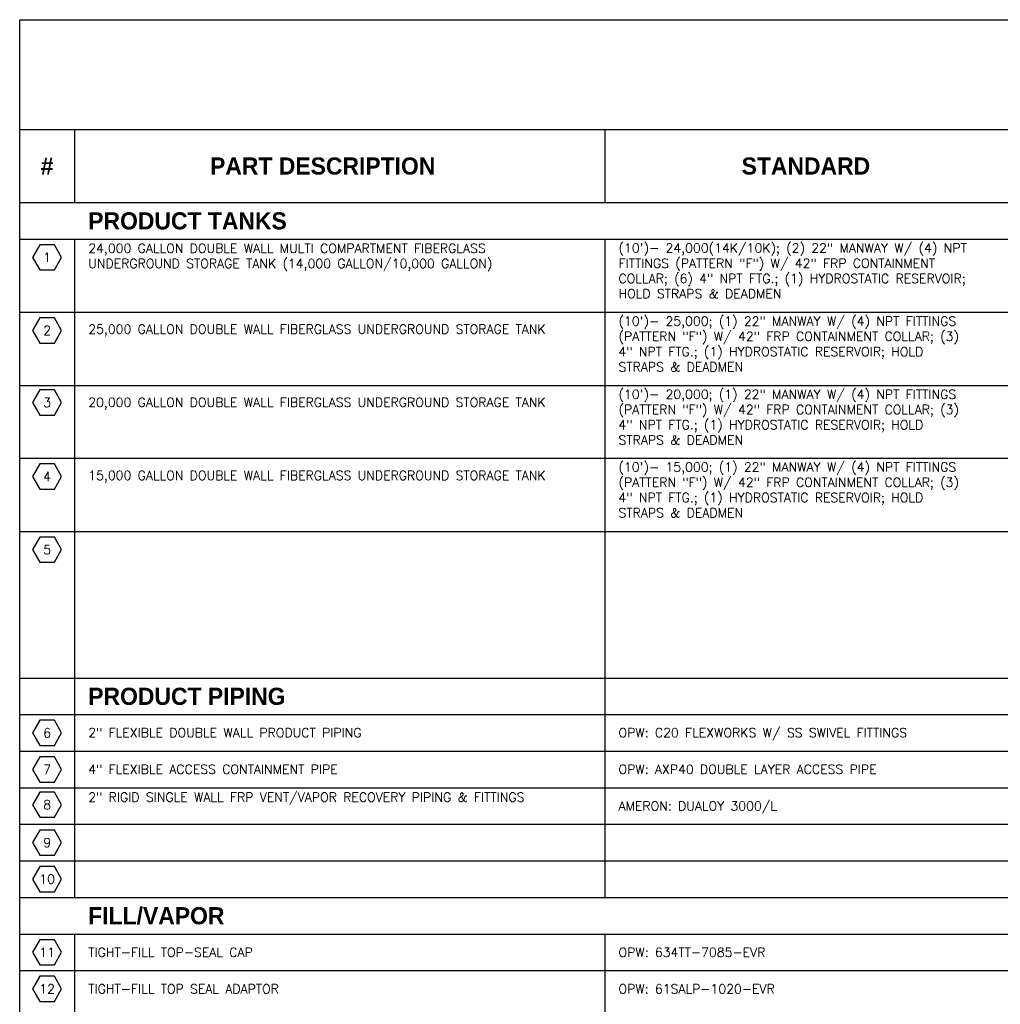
# Model space of a CAD drawing. Extents: x -1887 to -343, y 271 to 1873.
# Tile 3 of 4: x -1875 to -1231, y 1227 to 1873. Entities that reach past the tile are written whole.
import ezdxf
from ezdxf.enums import TextEntityAlignment as Align

# ---------------------------------------------------------------- set-up
doc = ezdxf.new("R2010")
doc.units = 0
doc.header["$MEASUREMENT"] = 0
doc.layers.get('0').update_dxf_attribs({"linetype": 'CONTINUOUS'})
for name, color, linetype in [('TABLE', 4, 'CONTINUOUS'), ('TABLE-BDR', 6, 'CONTINUOUS'), ('TEXT', 3, 'CONTINUOUS')]:
    doc.layers.add(name, color=color, linetype=linetype)
doc.styles.add('BOLD', font='bold.shx')
doc.styles.add('SIMPLEX', font='simplex')

# ---------------------------------------------------------------- blocks, each defined once
blk = doc.blocks.new('HEX')
at = {"color": 3}
blk.add_lwpolyline([(-0.0577, 0.1), (-0.1155, 0), (-0.0577, -0.1), (0.0577, -0.1), (0.1155, 0), (0.0577, 0.1)], close=True, dxfattribs=at)
at = {"color": 3, "style": 'SIMPLEX'}
blk.add_attdef('D#', text='', height=0.08, dxfattribs=at).set_placement((0, 0), align=Align.MIDDLE)

msp = doc.modelspace()

# ---------------------------------------------------------------- linework, layer by layer
at = {"layer": 'TABLE', "color": 4, "linetype": 'Continuous'}
for p, q in [((-1839.09, 1800.82), (-1839.09, 1752.85)), ((-1491.09, 1800.82), (-1491.09, 1752.85)), ((-1875.09, 1752.82), (-1115.09, 1752.82)), ((-1875.09, 1728.82), (-1115.09, 1728.82)), ((-1839.09, 1728.86), (-1839.09, 1440.82)), ((-1491.09, 1728.86), (-1491.09, 1440.82)), ((-1875.09, 1680.82), (-1115.09, 1680.82)), ((-1875.09, 1632.82), (-1115.09, 1632.82)), ((-1875.09, 1585.06), (-1115.09, 1585.06)), ((-1875.09, 1537.06), (-1115.09, 1537.06)), ((-1875.09, 1440.82), (-1115.09, 1440.82)), ((-1839.09, 1440.82), (-1839.09, 1369.06)), ((-1491.09, 1440.82), (-1491.09, 1296.82)), ((-1875.09, 1416.82), (-1115.09, 1416.82)), ((-1875.09, 1392.82), (-1115.09, 1392.82)), ((-1875.09, 1368.82), (-1115.09, 1368.82)), ((-1839.09, 1369.06), (-1839.09, 1296.82)), ((-1875.09, 1344.82), (-1115.09, 1344.82)), ((-1875.09, 1320.82), (-1115.09, 1320.82)), ((-1875.09, 1296.82), (-1115.09, 1296.82)), ((-1875.09, 1272.82), (-1115.09, 1272.82)), ((-1839.09, 1272.82), (-1839.09, 552.82)), ((-1491.09, 1272.82), (-1491.09, 552.82)), ((-1875.09, 1248.82), (-1115.09, 1248.82))]:
    msp.add_line(p, q, dxfattribs=at)
at = {"layer": 'TABLE-BDR', "color": 6}
msp.add_line((-1875.09, 1800.82), (-355.09, 1800.82), dxfattribs=at)
msp.add_lwpolyline([(-1875.09, 288.82), (-1875.09, 1872.82), (-355.09, 1872.82), (-355.09, 288.82)], close=True, dxfattribs=at)

# ---------------------------------------------------------------- block references
at = {"layer": 'TEXT'}
ref = msp.add_blockref('HEX', (-1857.09, 1716.82), dxfattribs=dict(at, xscale=82.51908022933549, yscale=82.51908022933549, zscale=82.51908022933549))
ref.add_attrib('D#', '1', dxfattribs={"layer": '0', "height": 6, "style": 'SIMPLEX'}).set_placement((-1857.09, 1716.82), align=Align.MIDDLE)
ref = msp.add_blockref('HEX', (-1857.09, 1668.82), dxfattribs=dict(at, xscale=82.51908022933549, yscale=82.51908022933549, zscale=82.51908022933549))
ref.add_attrib('D#', '2', dxfattribs={"layer": '0', "height": 6, "style": 'SIMPLEX'}).set_placement((-1857.09, 1668.82), align=Align.MIDDLE)
ref = msp.add_blockref('HEX', (-1857.09, 1621.65), dxfattribs=dict(at, xscale=82.51908022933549, yscale=82.51908022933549, zscale=82.51908022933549))
ref.add_attrib('D#', '3', dxfattribs={"layer": '0', "height": 6, "style": 'SIMPLEX'}).set_placement((-1857.09, 1621.65), align=Align.MIDDLE)
ref = msp.add_blockref('HEX', (-1857.09, 1573.06), dxfattribs=dict(at, xscale=82.51908022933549, yscale=82.51908022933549, zscale=82.51908022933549))
ref.add_attrib('D#', '4', dxfattribs={"layer": '0', "height": 6, "style": 'SIMPLEX'}).set_placement((-1857.09, 1573.06), align=Align.MIDDLE)
ref = msp.add_blockref('HEX', (-1857.09, 1525.06), dxfattribs=dict(at, xscale=82.51908022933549, yscale=82.51908022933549, zscale=82.51908022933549))
ref.add_attrib('D#', '5', dxfattribs={"layer": '0', "height": 6, "style": 'SIMPLEX'}).set_placement((-1857.09, 1525.06), align=Align.MIDDLE)
ref = msp.add_blockref('HEX', (-1857.09, 1404.82), dxfattribs=dict(at, xscale=82.51908022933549, yscale=82.51908022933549, zscale=82.51908022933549))
ref.add_attrib('D#', '6', dxfattribs={"layer": '0', "height": 6, "style": 'SIMPLEX'}).set_placement((-1857.09, 1404.82), align=Align.MIDDLE)
ref = msp.add_blockref('HEX', (-1857.09, 1380.82), dxfattribs=dict(at, xscale=82.51908022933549, yscale=82.51908022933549, zscale=82.51908022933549))
ref.add_attrib('D#', '7', dxfattribs={"layer": '0', "height": 6, "style": 'SIMPLEX'}).set_placement((-1857.09, 1380.82), align=Align.MIDDLE)
ref = msp.add_blockref('HEX', (-1857.09, 1357.65), dxfattribs=dict(at, xscale=82.51908022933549, yscale=82.51908022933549, zscale=82.51908022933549))
ref.add_attrib('D#', '8', dxfattribs={"layer": '0', "height": 6, "style": 'SIMPLEX'}).set_placement((-1857.09, 1357.65), align=Align.MIDDLE)
ref = msp.add_blockref('HEX', (-1857.09, 1332.82), dxfattribs=dict(at, xscale=82.51908022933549, yscale=82.51908022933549, zscale=82.51908022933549))
ref.add_attrib('D#', '9', dxfattribs={"layer": '0', "height": 6, "style": 'SIMPLEX'}).set_placement((-1857.09, 1332.82), align=Align.MIDDLE)
ref = msp.add_blockref('HEX', (-1857.09, 1308.82), dxfattribs=dict(at, xscale=82.51908022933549, yscale=82.51908022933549, zscale=82.51908022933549))
ref.add_attrib('D#', '10', dxfattribs={"layer": '0', "height": 6, "style": 'SIMPLEX'}).set_placement((-1857.09, 1308.82), align=Align.MIDDLE)
ref = msp.add_blockref('HEX', (-1857.09, 1260.82), dxfattribs=dict(at, xscale=82.51908022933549, yscale=82.51908022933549, zscale=82.51908022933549))
ref.add_attrib('D#', '11', dxfattribs={"layer": '0', "height": 6, "style": 'SIMPLEX'}).set_placement((-1857.09, 1260.82), align=Align.MIDDLE)
ref = msp.add_blockref('HEX', (-1857.09, 1236.82), dxfattribs=dict(at, xscale=82.51908022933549, yscale=82.51908022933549, zscale=82.51908022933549))
ref.add_attrib('D#', '12', dxfattribs={"layer": '0', "height": 6, "style": 'SIMPLEX'}).set_placement((-1857.09, 1236.82), align=Align.MIDDLE)

# ---------------------------------------------------------------- texts
at = {"layer": 'TEXT', "color": 6, "style": 'BOLD'}
msp.add_text('#', height=11.24, dxfattribs=at).set_placement((-1857.09, 1776.82), align=Align.MIDDLE_CENTER)
at = {"layer": 'TEXT', "color": 6, "linetype": 'Continuous', "style": 'BOLD'}
for s, height, p in [('PART DESCRIPTION', 11.2438, (-1676.22, 1776.82)), ('STANDARD', 11.244, (-1359.09, 1776.82))]:
    msp.add_text(s, height=height, dxfattribs=at).set_placement(p, align=Align.MIDDLE_CENTER)
at = {"layer": 'TEXT', "color": 5, "linetype": 'Continuous', "style": 'BOLD'}
for s, height, p in [('PRODUCT TANKS', 11.2438, (-1830.09, 1740.82)), ('PRODUCT PIPING', 11.2438, (-1830.09, 1428.82)), ('FILL/VAPOR', 11.244, (-1830.09, 1284.82))]:
    msp.add_text(s, height=height, dxfattribs=at).set_placement(p, align=Align.MIDDLE_LEFT)
at = {"layer": 'TEXT', "style": 'SIMPLEX'}
for s, p in [('2" FLEXIBLE DOUBLE WALL PRODUCT PIPING', (-1830.09, 1404.94)), ('OPW: C20 FLEXWORKS W/ SS SWIVEL FITTINGS', (-1482.09, 1404.94)), ('4" FLEXIBLE ACCESS CONTAINMENT PIPE', (-1830.09, 1380.94)), ('OPW: AXP40 DOUBLE LAYER ACCESS PIPE', (-1482.09, 1380.94)), ('TIGHT-FILL TOP-SEAL CAP ', (-1830.09, 1260.82)), ('OPW: 634TT-7085-EVR', (-1482.09, 1260.82)), ('TIGHT-FILL TOP SEAL ADAPTOR', (-1830.09, 1236.82)), ('OPW: 61SALP-1020-EVR', (-1482.09, 1236.82))]:
    msp.add_text(s, height=5.9967, dxfattribs=at).set_placement(p, align=Align.MIDDLE_LEFT)
for s, insert, char_height, width, attachment_point in [('24,000 GALLON DOUBLE WALL MULTI COMPARTMENT FIBERGLASS UNDERGROUND STORAGE TANK (14,000 GALLON/10,000 GALLON)', (-1830.09, 1716.82), 5.99667, 314.8678, 4), ('(10\')- 24,000(14K/10K); (2) 22" MANWAY W/ (4) NPT FITTINGS (PATTERN "F") W/ 42" FRP CONTAINMENT COLLAR; (6) 4" NPT FTG.; (1) HYDROSTATIC RESERVOIR; HOLD STRAPS & DEADMEN', (-1482.09, 1726), 6, 249.9072, 1), ('(10\')- 25,000; (1) 22" MANWAY W/ (4) NPT FITTINGS (PATTERN "F") W/ 42" FRP CONTAINMENT COLLAR; (3) 4" NPT FTG.; (1) HYDROSTATIC RESERVOIR; HOLD STRAPS & DEADMEN', (-1482.09, 1678), 6, 249.9072, 1), ('25,000 GALLON DOUBLE WALL FIBERGLASS UNDERGROUND STORAGE TANK', (-1830.09, 1668.82), 5.9967, 314.8678, 4), ('(10\')- 20,000; (1) 22" MANWAY W/ (4) NPT FITTINGS (PATTERN "F") W/ 42" FRP CONTAINMENT COLLAR; (3) 4" NPT FTG.; (1) HYDROSTATIC RESERVOIR; HOLD STRAPS & DEADMEN', (-1482.09, 1630), 6, 249.9072, 1), ('20,000 GALLON DOUBLE WALL FIBERGLASS UNDERGROUND STORAGE TANK', (-1830.09, 1620.82), 5.9967, 314.8678, 4), ('15,000 GALLON DOUBLE WALL FIBERGLASS UNDERGROUND STORAGE TANK', (-1830.09, 1572.82), 5.9967, 314.8678, 4), ('(10\')- 15,000; (1) 22" MANWAY W/ (4) NPT FITTINGS (PATTERN "F") W/ 42" FRP CONTAINMENT COLLAR; (3) 4" NPT FTG.; (1) HYDROSTATIC RESERVOIR; HOLD STRAPS & DEADMEN', (-1482.09, 1582.24), 6, 249.9072, 1), ('2" RIGID SINGLE WALL FRP VENT/VAPOR RECOVERY PIPING & FITTINGS', (-1830.09, 1365.62), 5.9967, 330.1027, 1), ('AMERON: DUALOY 3000/L', (-1482.09, 1359.82), 5.9967, 120.219, 1)]:
    msp.add_mtext(s, dxfattribs=dict(at, insert=insert, char_height=char_height, width=width, attachment_point=attachment_point))

doc.saveas('drawing.dxf')
